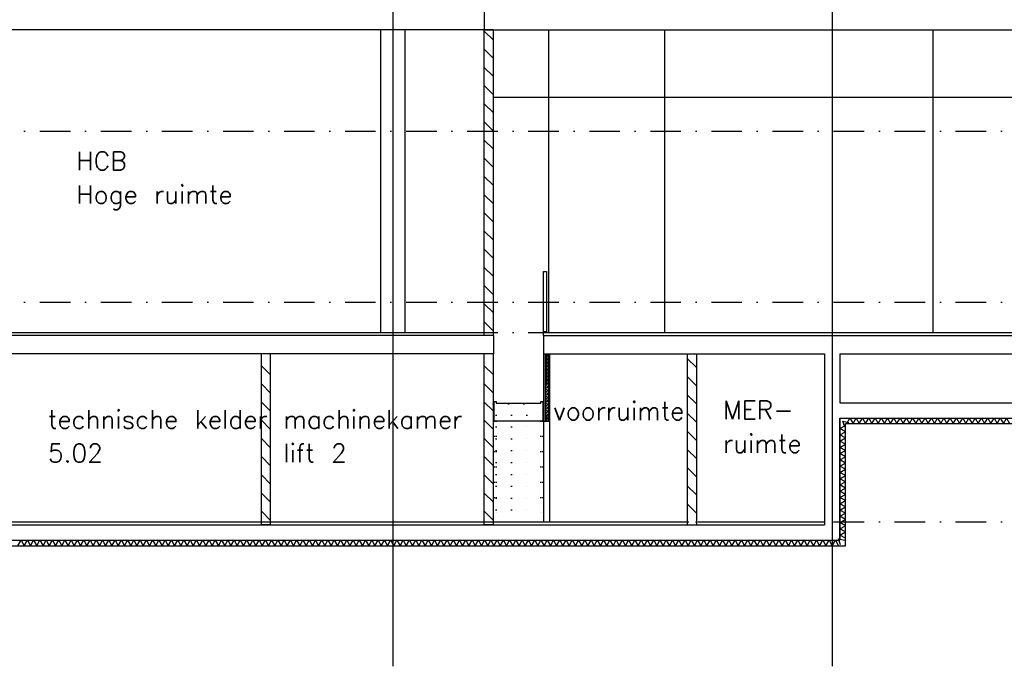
# Model space of a CAD drawing. Extents: x -24509 to 27927, y 98041 to 125706.
# Tile 14 of 19: x -9838 to 6291, y 98041 to 108632. Entities that reach past the tile are written whole.
import ezdxf
from ezdxf.enums import TextEntityAlignment as Align

# ---------------------------------------------------------------- set-up
doc = ezdxf.new("R2010")
doc.units = 0
doc.header["$LTSCALE"] = 1000
doc.header["$MEASUREMENT"] = 0
doc.linetypes.add('DASHDOT', pattern=[1, 0.5, -0.25, 0, -0.25])
doc.linetypes.add('DOT', pattern=[0.25, 0, -0.25])
for name, color, linetype in [('B02', 7, 'CONTINUOUS'), ('B03', 7, 'CONTINUOUS'), ('B06', 7, 'CONTINUOUS'), ('B08', 7, 'CONTINUOUS')]:
    doc.layers.add(name, color=color, linetype=linetype)
doc.styles.add('TXT', font='txt.shx')

msp = doc.modelspace()

# ---------------------------------------------------------------- linework, layer by layer
at = {"layer": 'B02', "color": 5, "linetype": 'Continuous'}
for p, q in [((-3728, 122436), (-3728, 98041)), ((3472, 122436), (3472, 98041)), ((3472, 122436), (3472, 98041))]:
    msp.add_line(p, q, dxfattribs=at)
at = {"layer": 'B02', "color": 5, "linetype": 'DASHDOT'}
for p, q in [((-24509, 106807), (23949, 106807)), ((-24509, 104007), (23949, 104007)), ((-24509, 103507), (26032, 103507)), ((-24509, 100407), (23949, 100407))]:
    msp.add_line(p, q, dxfattribs=at)
at = {"layer": 'B03', "color": 2, "linetype": 'Continuous'}
for p, q in [((-2228, 108807), (-2228, 108467)), ((-2228, 108467), (18112, 108467)), ((-2078, 103457), (-15378, 103457)), ((-2078, 103457), (-2078, 103157)), ((-1258, 103457), (18112, 103457)), ((-1258, 103457), (-1258, 103157)), ((-2078, 103157), (-10802, 103157)), ((-1258, 103157), (3348, 103157)), ((3348, 103157), (3348, 100357)), ((3598, 103157), (3598, 102357)), ((3598, 103157), (17612, 103157)), ((3598, 102357), (17612, 102357)), ((3598, 102107), (3598, 100107)), ((3598, 102107), (18112, 102107)), ((-10802, 100357), (3348, 100357)), ((-11052, 100107), (3598, 100107))]:
    msp.add_line(p, q, dxfattribs=at)
at = {"layer": 'B03', "color": 1, "linetype": 'Continuous'}
for p, q in [((-2228, 108467), (-11999, 108467)), ((-3928, 108467), (-3928, 103507)), ((-3528, 108467), (-3528, 103507)), ((-1178, 108467), (-1178, 103507)), ((722, 108467), (722, 103507)), ((5122, 108467), (5122, 103507)), ((-12078, 103507), (-2228, 103507)), ((-1232, 103157), (-1232, 102058)), ((-1182, 103157), (-1182, 102058)), ((-1258, 102058), (-1258, 100407)), ((-1158, 102058), (-1158, 100407)), ((-10802, 100407), (-2228, 100407)), ((-2078, 100407), (1122, 100407)), ((1272, 100407), (3348, 100407))]:
    msp.add_line(p, q, dxfattribs=at)
at = {"layer": 'B03', "color": 7, "linetype": 'Continuous'}
for p, q in [((-2228, 103457), (-2228, 108467)), ((-2078, 108467), (-2228, 108467)), ((-2078, 103457), (-2078, 108467)), ((-2078, 103457), (-2228, 103457)), ((-5878, 100357), (-5878, 103157)), ((-5728, 103157), (-5878, 103157)), ((-5728, 100357), (-5728, 103157)), ((-2228, 100357), (-2228, 103157)), ((-2078, 103157), (-2228, 103157)), ((-2078, 100357), (-2078, 103157)), ((-1258, 103157), (-1258, 102058)), ((-1258, 103157), (-1158, 103157)), ((-1158, 103157), (-1158, 102058)), ((1098, 103157), (1098, 100357)), ((1098, 103157), (1248, 103157)), ((1248, 103157), (1248, 100357)), ((-1258, 102058), (-1158, 102058)), ((-5728, 100357), (-5878, 100357)), ((-2078, 100357), (-2228, 100357)), ((1098, 100357), (1248, 100357))]:
    msp.add_line(p, q, dxfattribs=at)
at = {"layer": 'B03', "color": 5, "linetype": 'Continuous'}
for p, q in [((-2078, 108296), (-2228, 108446)), ((-2078, 107999), (-2228, 108149)), ((-2078, 107701), (-2228, 107851)), ((-2078, 107403), (-2228, 107553)), ((-2078, 107105), (-2228, 107255)), ((-2078, 106807), (-2228, 106957)), ((-2078, 106509), (-2228, 106659)), ((-2078, 106212), (-2228, 106362)), ((-2078, 105914), (-2228, 106064)), ((-2078, 105616), (-2228, 105766)), ((-2078, 105318), (-2228, 105468)), ((-2078, 105020), (-2228, 105170)), ((-2078, 104723), (-2228, 104873)), ((-2078, 104425), (-2228, 104575)), ((-2078, 104127), (-2228, 104277)), ((-2078, 103829), (-2228, 103979)), ((-2078, 103531), (-2228, 103681)), ((1098, 103083), (1248, 102933)), ((-5728, 102814), (-5878, 102964)), ((-2078, 102814), (-2228, 102964)), ((1098, 102786), (1248, 102636)), ((-5728, 102516), (-5878, 102666)), ((-2078, 102516), (-2228, 102666)), ((1098, 102488), (1248, 102338)), ((-5728, 102218), (-5878, 102368)), ((-2078, 102218), (-2228, 102368)), ((1098, 102190), (1248, 102040)), ((-5728, 101920), (-5878, 102070)), ((-2078, 101920), (-2228, 102070)), ((-1232, 102074), (-1204, 102058)), ((1098, 101892), (1248, 101742)), ((-5728, 101622), (-5878, 101772)), ((-2078, 101622), (-2228, 101772)), ((-5728, 101325), (-5878, 101475)), ((-2078, 101325), (-2228, 101475)), ((1098, 101594), (1248, 101444)), ((1098, 101296), (1248, 101146)), ((-5728, 101027), (-5878, 101177)), ((-2078, 101027), (-2228, 101177)), ((1098, 100999), (1248, 100849)), ((-5728, 100729), (-5878, 100879)), ((-2078, 100729), (-2228, 100879)), ((1098, 100701), (1248, 100551)), ((-5728, 100431), (-5878, 100581)), ((-2078, 100431), (-2228, 100581))]:
    msp.add_line(p, q, dxfattribs=at)
at = {"layer": 'B03', "color": 1, "linetype": 'DASHDOT'}
msp.add_line((-1208, 103157), (-1208, 102058), dxfattribs=at)
at = {"layer": 'B03', "color": 1, "linetype": 'DOT'}
for p, q in [((-2080, 102340), (-1260, 102340)), ((-2032, 102157), (-1268, 102157)), ((-2078, 102058), (-2078, 100357)), ((-2068, 102058), (-2068, 100407)), ((-2032, 102058), (-2032, 100407)), ((-2032, 101963), (-1302, 101963)), ((-1302, 102058), (-1302, 100407)), ((-1268, 102058), (-1268, 100407)), ((-2032, 101768), (-1302, 101768)), ((-2032, 101574), (-1302, 101574)), ((-2032, 101379), (-1302, 101379)), ((-2032, 101185), (-1302, 101185)), ((-2032, 100991), (-1302, 100991)), ((-2032, 100796), (-1302, 100796)), ((-2032, 100602), (-1302, 100602))]:
    msp.add_line(p, q, dxfattribs=at)
at = {"layer": 'B03', "color": 2, "linetype": 'Continuous'}
msp.add_lwpolyline([(-2078, 107361), (16862, 107361), (16862, 108467)], dxfattribs=at)
at = {"layer": 'B03', "color": 1, "linetype": 'Continuous'}
msp.add_lwpolyline([(-1258, 104507), (-1210, 104507), (-1210, 103517), (-1258, 103517)], close=True, dxfattribs=at)
for points in [[(-1258, 103457), (-1258, 103507), (17862, 103507)], [(-11052, 100107), (3598, 100107), (3598, 102107), (18112, 102107)], [(-11142, 100017), (3688, 100017), (3688, 102017), (18212, 102017)]]:
    msp.add_lwpolyline(points, dxfattribs=at)
at = {"layer": 'B03', "color": 5, "linetype": 'Continuous'}
for points in [[(-1232, 103157), (-1182, 103129), (-1232, 103100)], [(-1232, 103100), (-1182, 103072), (-1232, 103043)], [(-1232, 103043), (-1182, 103015), (-1232, 102986)], [(-1232, 102986), (-1182, 102958), (-1232, 102929)], [(-1232, 102929), (-1182, 102901), (-1232, 102872)], [(-1232, 102872), (-1182, 102844), (-1232, 102815)], [(-1232, 102815), (-1182, 102787), (-1232, 102758)], [(-1232, 102758), (-1182, 102730), (-1232, 102701)], [(-1232, 102701), (-1182, 102673), (-1232, 102644)], [(-1232, 102644), (-1182, 102616), (-1232, 102587)], [(-1232, 102587), (-1182, 102559), (-1232, 102530)], [(-1232, 102530), (-1182, 102502), (-1232, 102473)], [(-1232, 102473), (-1182, 102445), (-1232, 102416)], [(-1232, 102416), (-1182, 102388), (-1232, 102359)], [(-1232, 102359), (-1182, 102331), (-1232, 102302)], [(-1232, 102302), (-1182, 102274), (-1232, 102245)], [(-1232, 102245), (-1182, 102217), (-1232, 102188)], [(-1232, 102188), (-1182, 102160), (-1232, 102131)], [(-1232, 102131), (-1182, 102103), (-1232, 102074)], [(3711, 102017), (3762, 102107), (3813, 102017)], [(3813, 102017), (3865, 102107), (3916, 102017)], [(3916, 102017), (3967, 102107), (4019, 102017)], [(4019, 102017), (4070, 102107), (4121, 102017)], [(4121, 102017), (4173, 102107), (4224, 102017)], [(4224, 102017), (4275, 102107), (4326, 102017)], [(4326, 102017), (4378, 102107), (4429, 102017)], [(4429, 102017), (4480, 102107), (4532, 102017)], [(4532, 102017), (4583, 102107), (4634, 102017)], [(4634, 102017), (4686, 102107), (4737, 102017)], [(4737, 102017), (4788, 102107), (4839, 102017)], [(4839, 102017), (4891, 102107), (4942, 102017)], [(4942, 102017), (4993, 102107), (5045, 102017)], [(5045, 102017), (5096, 102107), (5147, 102017)], [(5147, 102017), (5199, 102107), (5250, 102017)], [(5250, 102017), (5301, 102107), (5352, 102017)], [(5352, 102017), (5404, 102107), (5455, 102017)], [(5455, 102017), (5506, 102107), (5558, 102017)], [(5558, 102017), (5609, 102107), (5660, 102017)], [(5660, 102017), (5712, 102107), (5763, 102017)], [(5763, 102017), (5814, 102107), (5865, 102017)], [(5865, 102017), (5917, 102107), (5968, 102017)], [(5968, 102017), (6019, 102107), (6071, 102017)], [(6071, 102017), (6122, 102107), (6173, 102017)], [(6173, 102017), (6225, 102107), (6276, 102017)], [(6276, 102017), (6327, 102107), (6378, 102017)], [(3688, 101883), (3598, 101934), (3688, 101986)], [(3676, 101956), (3643, 102054), (3744, 102032)], [(3688, 101781), (3598, 101832), (3688, 101883)], [(3688, 101678), (3598, 101729), (3688, 101781)], [(3688, 101575), (3598, 101627), (3688, 101678)], [(3688, 101473), (3598, 101524), (3688, 101575)], [(3688, 101370), (3598, 101421), (3688, 101473)], [(3688, 101268), (3598, 101319), (3688, 101370)], [(3688, 101165), (3598, 101216), (3688, 101268)], [(3688, 101062), (3598, 101114), (3688, 101165)], [(3688, 100960), (3598, 101011), (3688, 101062)], [(3688, 100857), (3598, 100908), (3688, 100960)], [(3688, 100755), (3598, 100806), (3688, 100857)], [(3688, 100652), (3598, 100703), (3688, 100755)], [(3688, 100549), (3598, 100601), (3688, 100652)], [(3688, 100447), (3598, 100498), (3688, 100549)], [(3688, 100344), (3598, 100395), (3688, 100447)], [(3688, 100242), (3598, 100293), (3688, 100344)], [(3688, 100139), (3598, 100190), (3688, 100242)], [(-9866, 100017), (-9815, 100107), (-9764, 100017)], [(-9764, 100017), (-9712, 100107), (-9661, 100017)], [(-9661, 100017), (-9610, 100107), (-9558, 100017)], [(-9558, 100017), (-9507, 100107), (-9456, 100017)], [(-9456, 100017), (-9405, 100107), (-9353, 100017)], [(-9353, 100017), (-9302, 100107), (-9251, 100017)], [(-9251, 100017), (-9199, 100107), (-9148, 100017)], [(-9148, 100017), (-9097, 100107), (-9046, 100017)], [(-9046, 100017), (-8994, 100107), (-8943, 100017)], [(-8943, 100017), (-8892, 100107), (-8840, 100017)], [(-8840, 100017), (-8789, 100107), (-8738, 100017)], [(-8738, 100017), (-8686, 100107), (-8635, 100017)], [(-8635, 100017), (-8584, 100107), (-8532, 100017)], [(-8532, 100017), (-8481, 100107), (-8430, 100017)], [(-8430, 100017), (-8379, 100107), (-8327, 100017)], [(-8327, 100017), (-8276, 100107), (-8225, 100017)], [(-8225, 100017), (-8173, 100107), (-8122, 100017)], [(-8122, 100017), (-8071, 100107), (-8020, 100017)], [(-8020, 100017), (-7968, 100107), (-7917, 100017)], [(-7917, 100017), (-7866, 100107), (-7814, 100017)], [(-7814, 100017), (-7763, 100107), (-7712, 100017)], [(-7712, 100017), (-7660, 100107), (-7609, 100017)], [(-7609, 100017), (-7558, 100107), (-7506, 100017)], [(-7506, 100017), (-7455, 100107), (-7404, 100017)], [(-7404, 100017), (-7353, 100107), (-7301, 100017)], [(-7301, 100017), (-7250, 100107), (-7199, 100017)], [(-7199, 100017), (-7147, 100107), (-7096, 100017)], [(-7096, 100017), (-7045, 100107), (-6994, 100017)], [(-6994, 100017), (-6942, 100107), (-6891, 100017)], [(-6891, 100017), (-6840, 100107), (-6788, 100017)], [(-6788, 100017), (-6737, 100107), (-6686, 100017)], [(-6686, 100017), (-6634, 100107), (-6583, 100017)], [(-6583, 100017), (-6532, 100107), (-6480, 100017)], [(-6480, 100017), (-6429, 100107), (-6378, 100017)], [(-6378, 100017), (-6327, 100107), (-6275, 100017)], [(-6275, 100017), (-6224, 100107), (-6173, 100017)], [(-6173, 100017), (-6121, 100107), (-6070, 100017)], [(-6070, 100017), (-6019, 100107), (-5968, 100017)], [(-5968, 100017), (-5916, 100107), (-5865, 100017)], [(-5865, 100017), (-5814, 100107), (-5762, 100017)], [(-5762, 100017), (-5711, 100107), (-5660, 100017)], [(-5660, 100017), (-5608, 100107), (-5557, 100017)], [(-5557, 100017), (-5506, 100107), (-5454, 100017)], [(-5454, 100017), (-5403, 100107), (-5352, 100017)], [(-5352, 100017), (-5301, 100107), (-5249, 100017)], [(-5249, 100017), (-5198, 100107), (-5147, 100017)], [(-5147, 100017), (-5095, 100107), (-5044, 100017)], [(-5044, 100017), (-4993, 100107), (-4942, 100017)], [(-4942, 100017), (-4890, 100107), (-4839, 100017)], [(-4839, 100017), (-4788, 100107), (-4736, 100017)], [(-4736, 100017), (-4685, 100107), (-4634, 100017)], [(-4634, 100017), (-4582, 100107), (-4531, 100017)], [(-4531, 100017), (-4480, 100107), (-4428, 100017)], [(-4428, 100017), (-4377, 100107), (-4326, 100017)], [(-4326, 100017), (-4275, 100107), (-4223, 100017)], [(-4223, 100017), (-4172, 100107), (-4121, 100017)], [(-4121, 100017), (-4069, 100107), (-4018, 100017)], [(-4018, 100017), (-3967, 100107), (-3916, 100017)], [(-3916, 100017), (-3864, 100107), (-3813, 100017)], [(-3813, 100017), (-3762, 100107), (-3710, 100017)], [(-3710, 100017), (-3659, 100107), (-3608, 100017)], [(-3608, 100017), (-3556, 100107), (-3505, 100017)], [(-3505, 100017), (-3454, 100107), (-3402, 100017)], [(-3402, 100017), (-3351, 100107), (-3300, 100017)], [(-3300, 100017), (-3249, 100107), (-3197, 100017)], [(-3197, 100017), (-3146, 100107), (-3095, 100017)], [(-3095, 100017), (-3043, 100107), (-2992, 100017)], [(-2992, 100017), (-2941, 100107), (-2890, 100017)], [(-2890, 100017), (-2838, 100107), (-2787, 100017)], [(-2787, 100017), (-2736, 100107), (-2684, 100017)], [(-2684, 100017), (-2633, 100107), (-2582, 100017)], [(-2582, 100017), (-2530, 100107), (-2479, 100017)], [(-2479, 100017), (-2428, 100107), (-2376, 100017)], [(-2376, 100017), (-2325, 100107), (-2274, 100017)], [(-2274, 100017), (-2223, 100107), (-2171, 100017)], [(-2171, 100017), (-2120, 100107), (-2069, 100017)], [(-2069, 100017), (-2017, 100107), (-1966, 100017)], [(-1966, 100017), (-1915, 100107), (-1864, 100017)], [(-1864, 100017), (-1812, 100107), (-1761, 100017)], [(-1761, 100017), (-1710, 100107), (-1658, 100017)], [(-1658, 100017), (-1607, 100107), (-1556, 100017)], [(-1556, 100017), (-1504, 100107), (-1453, 100017)], [(-1453, 100017), (-1402, 100107), (-1350, 100017)], [(-1350, 100017), (-1299, 100107), (-1248, 100017)], [(-1248, 100017), (-1197, 100107), (-1145, 100017)], [(-1145, 100017), (-1094, 100107), (-1043, 100017)], [(-1043, 100017), (-991, 100107), (-940, 100017)], [(-940, 100017), (-889, 100107), (-838, 100017)], [(-838, 100017), (-786, 100107), (-735, 100017)], [(-735, 100017), (-684, 100107), (-632, 100017)], [(-632, 100017), (-581, 100107), (-530, 100017)], [(-530, 100017), (-478, 100107), (-427, 100017)], [(-427, 100017), (-376, 100107), (-324, 100017)], [(-324, 100017), (-273, 100107), (-222, 100017)], [(-222, 100017), (-171, 100107), (-119, 100017)], [(-119, 100017), (-68, 100107), (-17, 100017)], [(-17, 100017), (35, 100107), (86, 100017)], [(86, 100017), (137, 100107), (188, 100017)], [(188, 100017), (240, 100107), (291, 100017)], [(291, 100017), (342, 100107), (394, 100017)], [(394, 100017), (445, 100107), (496, 100017)], [(496, 100017), (548, 100107), (599, 100017)], [(599, 100017), (650, 100107), (702, 100017)], [(702, 100017), (753, 100107), (804, 100017)], [(804, 100017), (855, 100107), (907, 100017)], [(907, 100017), (958, 100107), (1009, 100017)], [(1009, 100017), (1061, 100107), (1112, 100017)], [(1112, 100017), (1163, 100107), (1214, 100017)], [(1214, 100017), (1266, 100107), (1317, 100017)], [(1317, 100017), (1368, 100107), (1420, 100017)], [(1420, 100017), (1471, 100107), (1522, 100017)], [(1522, 100017), (1574, 100107), (1625, 100017)], [(1625, 100017), (1676, 100107), (1728, 100017)], [(1728, 100017), (1779, 100107), (1830, 100017)], [(1830, 100017), (1881, 100107), (1933, 100017)], [(1933, 100017), (1984, 100107), (2035, 100017)], [(2035, 100017), (2087, 100107), (2138, 100017)], [(2138, 100017), (2189, 100107), (2240, 100017)], [(2240, 100017), (2292, 100107), (2343, 100017)], [(2343, 100017), (2394, 100107), (2446, 100017)], [(2446, 100017), (2497, 100107), (2548, 100017)], [(2548, 100017), (2600, 100107), (2651, 100017)], [(2651, 100017), (2702, 100107), (2754, 100017)], [(2754, 100017), (2805, 100107), (2856, 100017)], [(2856, 100017), (2907, 100107), (2959, 100017)], [(2959, 100017), (3010, 100107), (3061, 100017)], [(3061, 100017), (3113, 100107), (3164, 100017)], [(3164, 100017), (3215, 100107), (3266, 100017)], [(3266, 100017), (3318, 100107), (3369, 100017)], [(3369, 100017), (3420, 100107), (3472, 100017)], [(3472, 100017), (3523, 100107), (3574, 100017)], [(3608, 100032), (3575, 100131), (3676, 100109)]]:
    msp.add_lwpolyline(points, dxfattribs=at)
at = {"layer": 'B03', "color": 7, "linetype": 'Continuous'}
msp.add_lwpolyline([(-2068, 102381), (-2032, 102381), (-2032, 102351), (-1302, 102351), (-1302, 102381), (-1268, 102381), (-1268, 102058), (-2068, 102058)], close=True, dxfattribs=at)

# ---------------------------------------------------------------- texts
at = {"layer": 'B06', "color": 7, "linetype": 'DOT', "style": 'TXT'}
for s, p in [('HCB', (-8908, 106169)), ('Hoge ruimte', (-8908, 105619)), ('machinekamer', (-5519, 101934)), ('voorruimte', (-1098, 102073)), ('lift 2', (-5519, 101384))]:
    msp.add_text(s, height=300, dxfattribs=at).set_placement(p)
for s, p in [('MER-', (1683, 102389)), ('ruimte', (1683, 101839))]:
    msp.add_text(s, height=300, dxfattribs=at).set_placement(p, align=Align.TOP_LEFT)
at = {"layer": 'B08', "color": 7, "linetype": 'DOT', "style": 'TXT'}
for s, p in [('technische kelder', (-9375, 101934)), ('5.02', (-9375, 101384))]:
    msp.add_text(s, height=300, dxfattribs=at).set_placement(p)

doc.saveas('drawing.dxf')
